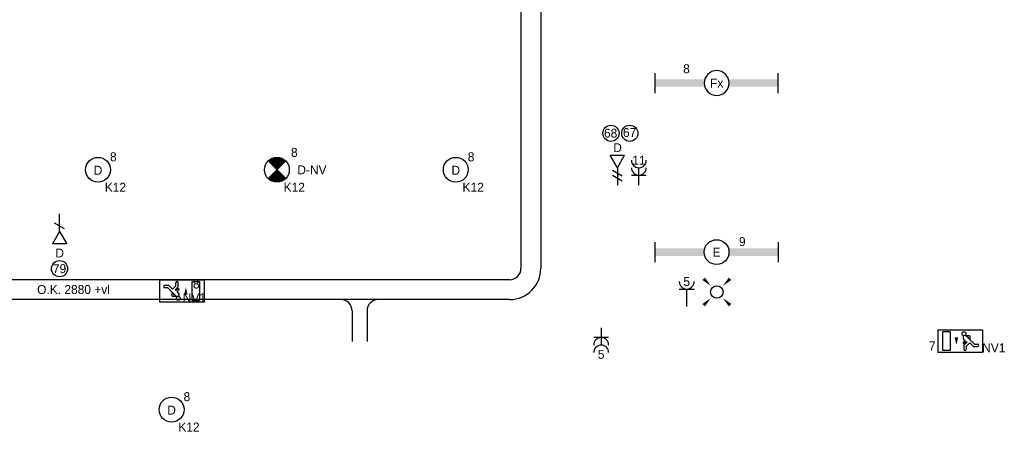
# Model space of a CAD drawing. Header units: millimetres. Extents: x -4918 to 66616, y -2793 to 36146.
# Tile 17 of 25: x 38587 to 48495, y 6377 to 10506. Entities that reach past the tile are written whole.
import ezdxf
from ezdxf.enums import TextEntityAlignment as Align

# ---------------------------------------------------------------- set-up
doc = ezdxf.new("R2010")
doc.units = ezdxf.units.MM
doc.header["$LTSCALE"] = 100
for name, color, linetype in [('EL6131--', 3, 'Continuous'), ('EL6222--', 3, 'Continuous'), ('EL6311--', 3, 'Continuous'), ('EL6350--', 3, 'Continuous'), ('EL6441--', 3, 'Continuous'), ('EM6131--', 1, 'Continuous')]:
    doc.layers.add(name, color=color, linetype=linetype)
doc.styles.add('BURO-018', font='BUROFONT.shx', dxfattribs={"height": 90})

# ---------------------------------------------------------------- blocks, each defined once
blk = doc.blocks.new('*U94')
at = {"color": 0, "ltscale": 10}
for radius in [315, 115]:
    blk.add_arc((-215, -215, -2700), radius, 0, 90, dxfattribs=at)
at = {"layer": 'EM6131--', "color": 1, "style": 'BURO-018'}
blk.add_attdef('POSNR', text='', height=90, dxfattribs=at).set_placement((0, 0), align=Align.MIDDLE)
blk = doc.blocks.new('*U95')
at = {"color": 0, "ltscale": 10}
for p, q in [((0, 100, -2700), (4257, 100, -2700)), ((0, -100, -2700), (4257, -100, -2700))]:
    blk.add_line(p, q, dxfattribs=at)
at = {"layer": 'EM6131--', "color": 1, "style": 'BURO-018'}
blk.add_attdef('POSNR', text='', height=90, dxfattribs=at).set_placement((0, 0), align=Align.MIDDLE)
blk = doc.blocks.new('*U101')
at = {"color": 0, "ltscale": 10}
for p, q in [((0, 100, -2700), (5055.8, 100, -2700)), ((0, -100, -2700), (5055.8, -100, -2700))]:
    blk.add_line(p, q, dxfattribs=at)
at = {"layer": 'EM6131--', "color": 1, "style": 'BURO-018'}
blk.add_attdef('POSNR', text='', height=90, dxfattribs=at).set_placement((0, 0), align=Align.MIDDLE)
blk = doc.blocks.new('*U102')
at = {"color": 0, "ltscale": 10}
blk.add_line((0, 189.5, -2700), (0, -189.5, -2700), dxfattribs=at)
for centre, start, end in [((114.5, 189.5, -2700), 180, 270), ((114.5, -189.5, -2700), 90, 180)]:
    blk.add_arc(centre, 114.5, start, end, dxfattribs=at)
at = {"layer": 'EM6131--', "color": 1, "style": 'BURO-018'}
blk.add_attdef('POSNR', text='', height=90, dxfattribs=at).set_placement((0, 0), align=Align.MIDDLE)
blk = doc.blocks.new('*U103')
at = {"color": 0, "ltscale": 10}
for p, q in [((0, 75, -2700), (88.3, 75, -2700)), ((0, -75, -2700), (88.3, -75, -2700))]:
    blk.add_line(p, q, dxfattribs=at)
at = {"layer": 'EM6131--', "color": 1, "style": 'BURO-018'}
blk.add_attdef('POSNR', text='', height=90, dxfattribs=at).set_placement((0, 0), align=Align.MIDDLE)
blk = doc.blocks.new('*U104')
at = {"color": 0, "ltscale": 10}
for p, q in [((0, 75, -2700), (218.1, 75, -2700)), ((0, -75, -2700), (218.1, -75, -2700))]:
    blk.add_line(p, q, dxfattribs=at)
at = {"layer": 'EM6131--', "color": 1, "style": 'BURO-018'}
blk.add_attdef('POSNR', text='', height=90, dxfattribs=at).set_placement((0, 0), align=Align.MIDDLE)
blk = doc.blocks.new('*U144')
at = {"color": 0}
for p, q in [((-12.4, 2), (-12.4, -2)), ((12.4, 2), (12.4, -2))]:
    blk.add_line(p, q, dxfattribs=at)
at = {"color": 0, "linetype": 'Continuous'}
blk.add_circle((0, 0), 2.5, dxfattribs=at)
at = {"color": 0}
for points in [[(-2.5, 0.75), (-12.4, 0.75), (-2.5, -0.75), (-12.4, -0.75)], [(2.5, 0.75), (12.4, 0.75), (2.5, -0.75), (12.4, -0.75)]]:
    blk.add_solid(points, dxfattribs=at)
at = {"color": 0, "linetype": 'Continuous', "style": 'BURO-018'}
for tag, p in [('PANEL', (0, 8)), ('CIRCUIT', (0, 5)), ('SUBCIRCUIT', (4.5, 5)), ('LIGHTFIXTURECODE', (0, 0)), ('SWITCHCODE', (4.5, -3))]:
    blk.add_attdef(tag, text='', height=1.8, dxfattribs=at).set_placement(p, align=Align.MIDDLE)
blk = doc.blocks.new('E00152')
at = {"color": 0, "linetype": 'Continuous'}
for p, q in [((-1.44, 7), (1.44, 7)), ((0, 4.5), (-1.44, 7)), ((0, 4.5), (1.44, 7)), ((-1, 4), (1, 2.85)), ((0, 4.5), (0, 1))]:
    blk.add_line(p, q, dxfattribs=at)
at = {"color": 7, "style": 'BURO-018'}
for tag, p in [('COMMENT1', (0, 12)), ('DATACOM1', (0, 9))]:
    blk.add_attdef(tag, text='', height=1.8, dxfattribs=at).set_placement(p, align=Align.MIDDLE)
at = {"color": 0, "style": 'BURO-018'}
blk.add_attdef('TEXT1', text='', height=1.8, dxfattribs=at).set_placement((2.5, 6), align=Align.MIDDLE)
at = {"color": 0, "linetype": 'Continuous', "style": 'BURO-018', "flags": 1}
blk.add_attdef('ARTICLECODE', text='', height=1.8, dxfattribs=at).set_placement((0, 0), align=Align.MIDDLE)
blk = doc.blocks.new('E00018')
at = {"color": 0, "linetype": 'Continuous'}
for p, q in [((-1.77, -1.77), (1.77, 1.77)), ((1.77, -1.77), (-1.77, 1.77))]:
    blk.add_line(p, q, dxfattribs=at)
at = {"color": 0, "linetype": 'Continuous', "const_width": 2.5}
for points in [[(-0.88, 0.88, -0.198912), (0, 1.25, -0.198912), (0.88, 0.88, -1)], [(-0.88, -0.88, 0.198912), (0, -1.25, 0.198912), (0.88, -0.88, 1)]]:
    blk.add_lwpolyline(points, format="xyb", dxfattribs=at)
blk = doc.blocks.new('*U168')
at = {"color": 0, "linetype": 'Continuous'}
blk.add_circle((0, 0), 2.5, dxfattribs=at)
at = {"color": 0, "zscale": 50}
blk.add_blockref('E00018', (0, 0), dxfattribs=at)
at = {"color": 0, "linetype": 'Continuous', "style": 'BURO-018'}
for tag, p in [('PANEL', (0, 8)), ('CIRCUIT', (0, 5)), ('SUBCIRCUIT', (4.5, 5)), ('LIGHTFIXTURECODE', (0, 0)), ('SWITCHCODE', (4.5, -1))]:
    blk.add_attdef(tag, text='', height=1.8, dxfattribs=at).set_placement(p, align=Align.MIDDLE)
blk = doc.blocks.new('E00153')
at = {"color": 0, "linetype": 'Continuous'}
for p, q in [((-1.44, 7), (1.44, 7)), ((0, 4.5), (-1.44, 7)), ((0, 4.5), (1.44, 7)), ((-1, 4), (1, 2.85)), ((0, 4.5), (0, 1)), ((-1, 3), (1, 1.85))]:
    blk.add_line(p, q, dxfattribs=at)
at = {"color": 7, "style": 'BURO-018'}
for tag, p in [('COMMENT1', (-6, 12)), ('COMMENT2', (6, 12)), ('DATACOM1', (-6, 9)), ('DATACOM2', (6, 9))]:
    blk.add_attdef(tag, text='', height=1.8, dxfattribs=at).set_placement(p, align=Align.MIDDLE)
at = {"color": 0, "style": 'BURO-018'}
blk.add_attdef('TEXT1', text='', height=1.8, dxfattribs=at).set_placement((2.5, 6), align=Align.MIDDLE)
at = {"color": 0, "linetype": 'Continuous', "style": 'BURO-018', "flags": 1}
blk.add_attdef('ARTICLECODE', text='', height=1.8, dxfattribs=at).set_placement((0, 0), align=Align.MIDDLE)
blk = doc.blocks.new('E00411')
at = {"color": 0, "linetype": 'Continuous'}
blk.add_circle((0, 0), 1.25, dxfattribs=at)
for points in [[(-2.89, 2.4), (-2.4, 2.89), (-1.24, 1.24)], [(2.4, 2.89), (2.89, 2.4), (1.24, 1.24)], [(-2.4, -2.89), (-2.89, -2.4), (-1.24, -1.24)], [(2.89, -2.4), (2.4, -2.89), (1.24, -1.24)]]:
    blk.add_solid(points, dxfattribs=at)
at = {"color": 0, "linetype": 'Continuous', "style": 'BURO-018'}
blk.add_attdef('SWITCHCODE', text='', height=1.8, dxfattribs=at).set_placement((0, 4.64), align=Align.MIDDLE)
at = {"color": 0, "linetype": 'Continuous', "style": 'BURO-018', "flags": 1}
blk.add_attdef('ARTICLECODE', text='', height=1.8, dxfattribs=at).set_placement((0, 0), align=Align.MIDDLE)
blk = doc.blocks.new('111304')
at = {"color": 0, "linetype": 'Continuous'}
for p, q in [((-1.5, 4.5), (1.5, 4.5)), ((0, 1), (0, 4.5))]:
    blk.add_line(p, q, dxfattribs=at)
blk.add_arc((0, 6), 1.5, 180, 0, dxfattribs=at)
at = {"color": 0, "linetype": 'Continuous', "style": 'BURO-018'}
for tag, p in [('PANEL', (0, 11.5)), ('CIRCUIT', (0, 8.5)), ('SUBCIRCUIT', (4.5, 8.5))]:
    blk.add_attdef(tag, text='', height=1.8, dxfattribs=at).set_placement(p, align=Align.MIDDLE)
at = {"color": 0, "linetype": 'Continuous', "style": 'BURO-018', "flags": 1}
for tag, p in [('POWERCODE', (13, 8.5)), ('ARTICLECODE', (0, 0))]:
    blk.add_attdef(tag, text='', height=1.8, dxfattribs=at).set_placement(p, align=Align.MIDDLE)
blk = doc.blocks.new('111304A')
at = {"color": 0, "linetype": 'Continuous'}
for p, q in [((0, 1), (0, 4.5)), ((-1.5, 3), (1.5, 3))]:
    blk.add_line(p, q, dxfattribs=at)
for centre in [(0, 6), (0, 4.5)]:
    blk.add_arc(centre, 1.5, 180, 0, dxfattribs=at)
at = {"color": 0, "linetype": 'Continuous', "style": 'BURO-018'}
for tag, p in [('PANEL', (0, 11.5)), ('CIRCUIT', (0, 8.5)), ('SUBCIRCUIT', (4.5, 8.5))]:
    blk.add_attdef(tag, text='', height=1.8, dxfattribs=at).set_placement(p, align=Align.MIDDLE)
at = {"color": 0, "linetype": 'Continuous', "style": 'BURO-018', "flags": 1}
for tag, p in [('POWERCODE', (13, 8.5)), ('ARTICLECODE', (0, 0))]:
    blk.add_attdef(tag, text='', height=1.8, dxfattribs=at).set_placement(p, align=Align.MIDDLE)
blk = doc.blocks.new('1115C2J')
at = {"color": 0, "linetype": 'Continuous'}
for p, q in [((-4.5, 5.5), (4.5, 5.5)), ((-4.5, 1), (-4.5, 5.5)), ((-2.68, 4.35), (-3.52, 4.35)), ((-1.94, 3.61), (-2.68, 4.35)), ((-1.24, 4.31), (-1.94, 3.61)), ((-1.37, 3.5), (-0.76, 4.11)), ((-1.24, 4.31), (-1.24, 4.91)), ((-0.76, 4.11), (-0.76, 4.91)), ((2, 5.15), (3.5, 5.15)), ((2, 1.35), (2, 5.15)), ((3.5, 5.15), (3.5, 1.35)), ((4.5, 1), (4.5, 5.5)), ((-2.88, 3.87), (-3.52, 3.87)), ((-1.27, 2.26), (-2.88, 3.87)), ((-1.94, 2.93), (-2.04, 2.83)), ((-2.04, 2.83), (-2.04, 2.34)), ((-0.99, 2.14), (-1.84, 2.14)), ((-1.71, 2.7), (-1.72, 2.7)), ((-1.72, 2.7), (-1.72, 2.46)), ((-1.47, 2.46), (-1.72, 2.46)), ((-1.23, 3.35), (-1.37, 3.5)), ((-0.87, 3.71), (-1.23, 3.35)), ((-0.65, 3.49), (-1.01, 3.13)), ((-0.71, 2.83), (-1.01, 3.13)), ((4.5, 1), (-4.5, 1)), ((2, 1.35), (3.5, 1.35))]:
    blk.add_line(p, q, dxfattribs=at)
blk.add_lwpolyline([(0.75, 4, 0, 0.7, 0), (0.75, 2.5, 0.7, 0.7, 0)], format="xyseb", dxfattribs=at)
blk.add_circle((-0.76, 1.75), 0.4, dxfattribs=at)
for centre, radius, start, end in [((-3.52, 4.11), 0.24, 90, 270), ((-1, 4.91), 0.24, 0, 180), ((-1.84, 2.34), 0.2, 180, 270), ((-0.99, 2.54), 0.4, 225, 45), ((-0.76, 3.6), 0.16, 315, 135)]:
    blk.add_arc(centre, radius, start, end, dxfattribs=at)
at = {"color": 0, "linetype": 'Continuous', "style": 'BURO-018'}
for tag, p in [('PANEL', (0, 15.17)), ('CIRCUIT', (0, 12.17)), ('SUBCIRCUIT', (4.5, 12.17)), ('LIGHTFIXTURECODE', (0, 8))]:
    blk.add_attdef(tag, text='', height=1.8, dxfattribs=at).set_placement(p, align=Align.MIDDLE)
blk = doc.blocks.new('*U184')
at = {"color": 0}
for p, q in [((-12.4, 2), (-12.4, -2)), ((12.4, 2), (12.4, -2))]:
    blk.add_line(p, q, dxfattribs=at)
at = {"color": 0, "linetype": 'Continuous'}
blk.add_circle((0, 0), 2.5, dxfattribs=at)
at = {"color": 0}
for points in [[(-2.5, 0.75), (-12.4, 0.75), (-2.5, -0.75), (-12.4, -0.75)], [(2.5, 0.75), (12.4, 0.75), (2.5, -0.75), (12.4, -0.75)]]:
    blk.add_solid(points, dxfattribs=at)
at = {"color": 0, "linetype": 'Continuous', "style": 'BURO-018'}
for tag, p in [('PANEL', (0, 8)), ('CIRCUIT', (0, 5)), ('SUBCIRCUIT', (4.5, 5)), ('LIGHTFIXTURECODE', (0, 0)), ('SWITCHCODE', (4.5, -3))]:
    blk.add_attdef(tag, text='', height=1.8, dxfattribs=at).set_placement(p, align=Align.MIDDLE)
blk = doc.blocks.new('1115B3')
at = {"color": 0, "linetype": 'Continuous'}
blk.add_circle((0, 3.5), 2.5, dxfattribs=at)
at = {"color": 0, "linetype": 'Continuous', "style": 'BURO-018'}
for tag, p in [('PANEL', (0, 11.5)), ('CIRCUIT', (0, 8.5)), ('SUBCIRCUIT', (4.5, 8.5)), ('LIGHTFIXTURECODE', (0, 3.5)), ('SWITCHCODE', (4.5, 2.5))]:
    blk.add_attdef(tag, text='', height=1.8, dxfattribs=at).set_placement(p, align=Align.MIDDLE)

msp = doc.modelspace()

# ---------------------------------------------------------------- linework, layer by layer
at = {"layer": 'EL6441--', "color": 7}
for centre in [(44536.6, 9364.1), (44726, 9364.1), (38987.6, 8002.5)]:
    msp.add_circle(centre, 81.3, dxfattribs=at)

# ---------------------------------------------------------------- block references
at = {"layer": 'EL6131--', "color": 7}
for name, p, rotation in [('*U95', (43730.8, 12263.6, 2700), 270), ('*U94', (43730.8, 7791.6, 2700), 270), ('*U101', (43515.8, 7791.6, 2700), 180), ('*U102', (42006.9, 7691.6, 2700), 270), ('*U103', (42006.9, 7576.6, 2700), 270), ('*U104', (42006.9, 7488.3, 2700), 270)]:
    msp.add_blockref(name, p, dxfattribs=dict(at, rotation=rotation))
at = {"layer": 'EL6222--', "color": 5, "linetype": 'Continuous'}
ref = msp.add_blockref('111304A', (44817.4, 8793), dxfattribs=dict(at, xscale=50, yscale=50, zscale=50))
ref.add_attrib('CIRCUIT', '11', dxfattribs={"layer": '0', "color": 1, "linetype": 'Continuous', "height": 90, "style": 'BURO-018'}).set_placement((44817.4, 9093), align=Align.MIDDLE)
ref = msp.add_blockref('111304', (45299.1, 7573), dxfattribs=dict(at, xscale=50, yscale=50, zscale=50))
ref.add_attrib('CIRCUIT', '5', dxfattribs={"layer": '0', "color": 1, "linetype": 'Continuous', "height": 90, "style": 'BURO-018'}).set_placement((45299.1, 7873), align=Align.MIDDLE)
ref = msp.add_blockref('111304A', (44438.3, 7459), dxfattribs=dict(at, xscale=50, yscale=50, zscale=50, rotation=180))
ref.add_attrib('CIRCUIT', '5', dxfattribs={"layer": '0', "color": 1, "linetype": 'Continuous', "height": 90, "style": 'BURO-018'}).set_placement((44438.3, 7140.8), align=Align.MIDDLE)
at = {"layer": 'EL6311--', "color": 5, "linetype": 'Continuous'}
ref = msp.add_blockref('*U144', (45600.8, 9869.1), dxfattribs=dict(at, xscale=-50, yscale=50, zscale=50, rotation=180))
ref.add_attrib('CIRCUIT', '8', dxfattribs={"layer": '0', "color": 1, "linetype": 'Continuous', "height": 90, "style": 'BURO-018'}).set_placement((45297, 10012.6), align=Align.MIDDLE)
ref.add_attrib('LIGHTFIXTURECODE', 'Fx', dxfattribs={"layer": '0', "color": 1, "linetype": 'Continuous', "height": 90, "style": 'BURO-018'}).set_placement((45600.8, 9869.1), align=Align.MIDDLE)
ref = msp.add_blockref('1115B3', (39375, 8822.1), dxfattribs=dict(at, xscale=50, yscale=50, zscale=50))
ref.add_attrib('CIRCUIT', '8', dxfattribs={"layer": '0', "color": 1, "linetype": 'Continuous', "height": 90, "style": 'BURO-018'}).set_placement((39529, 9127.2), align=Align.MIDDLE)
ref.add_attrib('LIGHTFIXTURECODE', 'D', dxfattribs={"layer": '0', "color": 1, "linetype": 'Continuous', "height": 90, "style": 'BURO-018'}).set_placement((39375, 8992.1), align=Align.MIDDLE)
ref.add_attrib('SWITCHCODE', 'K12', dxfattribs={"layer": '0', "color": 1, "linetype": 'Continuous', "height": 90, "style": 'BURO-018'}).set_placement((39550, 8822.1), align=Align.MIDDLE)
ref = msp.add_blockref('1115B3', (42975, 8822.1), dxfattribs=dict(at, xscale=50, yscale=50, zscale=50))
ref.add_attrib('CIRCUIT', '8', dxfattribs={"layer": '0', "color": 1, "linetype": 'Continuous', "height": 90, "style": 'BURO-018'}).set_placement((43129, 9127.2), align=Align.MIDDLE)
ref.add_attrib('LIGHTFIXTURECODE', 'D', dxfattribs={"layer": '0', "color": 1, "linetype": 'Continuous', "height": 90, "style": 'BURO-018'}).set_placement((42975, 8992.1), align=Align.MIDDLE)
ref.add_attrib('SWITCHCODE', 'K12', dxfattribs={"layer": '0', "color": 1, "linetype": 'Continuous', "height": 90, "style": 'BURO-018'}).set_placement((43150, 8822.1), align=Align.MIDDLE)
ref = msp.add_blockref('*U184', (45599.6, 8168.8), dxfattribs=dict(at, xscale=50, yscale=50, zscale=50))
ref.add_attrib('CIRCUIT', '9', dxfattribs={"layer": '0', "color": 1, "linetype": 'Continuous', "height": 90, "style": 'BURO-018'}).set_placement((45858.1, 8274.6), align=Align.MIDDLE)
ref.add_attrib('LIGHTFIXTURECODE', 'E', dxfattribs={"layer": '0', "color": 1, "linetype": 'Continuous', "height": 90, "style": 'BURO-018'}).set_placement((45599.6, 8168.8), align=Align.MIDDLE)
at = {"layer": 'EL6311--', "color": 5, "linetype": 'Continuous', "xscale": 50, "yscale": 50, "zscale": 50}
msp.add_blockref('E00411', (45602.4, 7768.4), dxfattribs=at)
at = {"layer": 'EL6311--', "color": 5, "linetype": 'Continuous'}
ref = msp.add_blockref('1115B3', (40115.2, 6410.8), dxfattribs=dict(at, xscale=50, yscale=50, zscale=50))
ref.add_attrib('CIRCUIT', '8', dxfattribs={"layer": '0', "color": 1, "linetype": 'Continuous', "height": 90, "style": 'BURO-018'}).set_placement((40269.3, 6715.8), align=Align.MIDDLE)
ref.add_attrib('LIGHTFIXTURECODE', 'D', dxfattribs={"layer": '0', "color": 1, "linetype": 'Continuous', "height": 90, "style": 'BURO-018'}).set_placement((40115.2, 6580.8), align=Align.MIDDLE)
ref.add_attrib('SWITCHCODE', 'K12', dxfattribs={"layer": '0', "color": 1, "linetype": 'Continuous', "height": 90, "style": 'BURO-018'}).set_placement((40290.2, 6410.8), align=Align.MIDDLE)
at = {"layer": 'EL6350--', "color": 5, "linetype": 'Continuous'}
ref = msp.add_blockref('*U168', (41175, 8997.1), dxfattribs=dict(at, xscale=50, yscale=50, zscale=50))
ref.add_attrib('CIRCUIT', '8', dxfattribs={"layer": '0', "color": 1, "linetype": 'Continuous', "height": 90, "style": 'BURO-018'}).set_placement((41350, 9172.1), align=Align.MIDDLE)
ref.add_attrib('LIGHTFIXTURECODE', 'D-NV', dxfattribs={"layer": '0', "color": 1, "linetype": 'Continuous', "height": 90, "style": 'BURO-018'}).set_placement((41527.3, 8997.1), align=Align.MIDDLE)
ref.add_attrib('SWITCHCODE', 'K12', dxfattribs={"layer": '0', "color": 1, "linetype": 'Continuous', "height": 90, "style": 'BURO-018'}).set_placement((41350, 8822.1), align=Align.MIDDLE)
ref = msp.add_blockref('1115C2J', (40221.1, 7615.7, 1300), dxfattribs=dict(at, xscale=50, yscale=50, zscale=50))
ref.add_attrib('CIRCUIT', '8', dxfattribs={"layer": '0', "color": 1, "linetype": 'Continuous', "height": 90, "style": 'BURO-018'}).set_placement((40363.5, 7848.4, 1300), align=Align.MIDDLE)
ref.add_attrib('LIGHTFIXTURECODE', 'NV1', dxfattribs={"layer": '0', "color": 1, "linetype": 'Continuous', "height": 90, "style": 'BURO-018'}).set_placement((40344.3, 7710.7, 1300), align=Align.MIDDLE)
ref = msp.add_blockref('1115C2J', (48050.3, 7436.3), dxfattribs=dict(at, xscale=50, yscale=50, zscale=50, rotation=180))
ref.add_attrib('CIRCUIT', '7', dxfattribs={"layer": '0', "color": 1, "linetype": 'Continuous', "height": 90, "style": 'BURO-018'}).set_placement((47769.5, 7226.3), align=Align.MIDDLE)
ref.add_attrib('LIGHTFIXTURECODE', 'NV1', dxfattribs={"layer": '0', "color": 1, "linetype": 'Continuous', "height": 90, "style": 'BURO-018'}).set_placement((48389.3, 7206.3), align=Align.MIDDLE)
at = {"layer": 'EL6441--', "color": 7, "linetype": 'Continuous'}
ref = msp.add_blockref('E00153', (44600.9, 8793), dxfattribs=dict(at, xscale=50, yscale=50, zscale=50))
ref.add_attrib('COMMENT1', '68', dxfattribs={"layer": '0', "color": 1, "linetype": 'Continuous', "height": 90, "style": 'BURO-018'}).set_placement((44533.3, 9365.7), align=Align.MIDDLE)
ref.add_attrib('COMMENT2', '67', dxfattribs={"layer": '0', "color": 1, "linetype": 'Continuous', "height": 90, "style": 'BURO-018'}).set_placement((44724.4, 9371.8), align=Align.MIDDLE)
ref.add_attrib('TEXT1', 'D', dxfattribs={"layer": '0', "color": 1, "linetype": 'Continuous', "height": 90, "style": 'BURO-018'}).set_placement((44602.7, 9219.3), align=Align.MIDDLE)
ref = msp.add_blockref('E00152', (38987.6, 8602.5), dxfattribs=dict(at, xscale=50, yscale=50, zscale=50, rotation=180))
ref.add_attrib('COMMENT1', '79', dxfattribs={"layer": '0', "color": 1, "linetype": 'Continuous', "height": 90, "style": 'BURO-018'}).set_placement((38987.6, 8002.5), align=Align.MIDDLE)
ref.add_attrib('TEXT1', 'D', dxfattribs={"layer": '0', "color": 1, "linetype": 'Continuous', "height": 90, "style": 'BURO-018'}).set_placement((38989, 8160), align=Align.MIDDLE)

# ---------------------------------------------------------------- texts
at = {"layer": 'EL6131--', "color": 7, "style": 'BURO-018'}
msp.add_text('O.K. 2880 +vl', height=90, dxfattribs=at).set_placement((38762.2, 7748.2, 2870))

doc.saveas('drawing.dxf')
